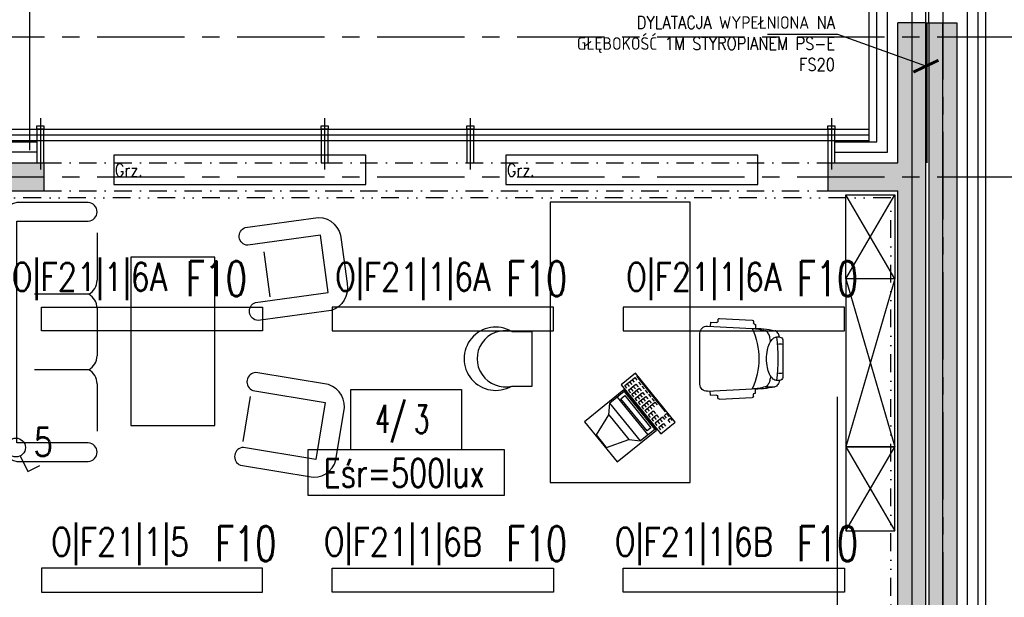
# Model space of a CAD drawing. Extents: x 41755 to 123924, y -112333 to 86187.
# Tile 142 of 256: x 101754 to 102457, y -51353 to -50941. Entities that reach past the tile are written whole.
import ezdxf
from ezdxf.enums import TextEntityAlignment as Align

# ---------------------------------------------------------------- set-up
doc = ezdxf.new("R2010")
doc.units = 0
doc.header["$LTSCALE"] = 50
for name, pattern in [('CENTER', [2, 1.25, -0.25, 0.25, -0.25]), ('CENTER2', [28.575, 19.05, -3.175, 3.175, -3.175]), ('DASHDOT', [1, 0.5, -0.25, 0, -0.25]), ('DASHED2', [0.375, 0.25, -0.125]), ('DIVIDE', [31.75, 12.7, -6.35, 0, -6.35, 0, -6.35])]:
    doc.linetypes.add(name, pattern=pattern)
doc.layers.get('0').update_dxf_attribs({"color": 101, "linetype": 'CONTINUOUS'})
for name, color, linetype in [('E-90', 6, 'CONTINUOUS'), ('E35', 6, 'CONTINUOUS'), ('Ins-co', 2, 'CONTINUOUS'), ('Ins-ppoz-opis', 240, 'CONTINUOUS'), ('Opis-pom', 6, 'CONTINUOUS'), ('Opis_pom_ramka', 6, 'CONTINUOUS'), ('Os-osie glowne', 1, 'CENTER'), ('Sc-beton', 7, 'CONTINUOUS'), ('Sc-beton-hatch', 86, 'CONTINUOUS'), ('Sc-cegla pustak-hatch', 8, 'CONTINUOUS'), ('Sc-izolacja term-styropian', 151, 'STYROPIAN-KA'), ('Sc-kamien', 31, 'CONTINUOUS'), ('Sc-nadproza kon', 5, 'DASHED2'), ('Sc-systemowe', 150, 'CONTINUOUS'), ('Sch-opis', 51, 'CONTINUOUS'), ('Suf-widok', 8, 'CONTINUOUS'), ('W-idok', 8, 'CONTINUOUS'), ('Wyp-meble', 155, 'CONTINUOUS')]:
    doc.layers.add(name, color=color, linetype=linetype)
doc.styles.add('KA wymiar', font='romans.shx', dxfattribs={"width": 0.6})
doc.styles.add('ROMANS', font='romans', dxfattribs={"width": 0.85})
doc.linetypes.add('BATTING', pattern='A,0.0001,-0.1,[134,ltypeshp.shx,S=0.1,R=0,X=-0.1,Y=0],-0.2,[134,ltypeshp.shx,S=0.1,R=180,X=0.1,Y=0],-0.1', length=0.4001)
doc.linetypes.add('STYROPIAN-KA', pattern='A,0.0001,-0.1,[135,ltypeshp.shx,S=0.1,R=0,X=-0.1,Y=0],0,[135,ltypeshp.shx,S=0.1,R=180,X=0.1,Y=0],-0.1', length=0.2001)
doc.linetypes.add('ZIGZAG', pattern='A,0.00254,-5.08,[131,ltypeshp.shx,S=5.08,R=0,X=-5.08,Y=0],-10.16,[131,ltypeshp.shx,S=5.08,R=180,X=5.08,Y=0],-5.08', length=20.32254)
doc.dimstyles.new('CHMIELNA', dxfattribs={"dimscale": 3.5, "dimtxt": 4, "dimasz": 1.5, "dimexe": 3, "dimexo": 0, "dimgap": 1, "dimtad": 1, "dimdec": 1, "dimrnd": 0.5, "dimzin": 12, "dimdsep": 46, "dimtxsty": 'ROMANS', "dimblk": 'DIMTICK', "dimcen": 0.09, "dimse1": 1, "dimse2": 1, "dimclrd": 143, "dimclrt": 53, "dimadec": 0, "dimazin": 0, "dimtfac": 1, "dimtdec": 1, "dimtix": 1, "dimtmove": 2, "dimatfit": 2, "dimldrblk": 'ARCHTICK', "dimfxl": 0, "dimtolj": 1, "dimtzin": 0, "dimarcsym": 0})

# ---------------------------------------------------------------- blocks, each defined once
blk = doc.blocks.new('DIMTICK')
for p, q in [((0, 1), (0, -1)), ((-1, 0), (1, 0))]:
    blk.add_line(p, q)
at = {"const_width": 0.141}
blk.add_lwpolyline([(0.707, 0.707), (-0.707, -0.707)], dxfattribs=at)
blk = doc.blocks.new('_gdfjjjjjjjjjjjjjjjjj')
at = {"linetype": 'CENTER2', "ltscale": 0.5}
blk.add_line((-31.83, 0), (4.8, 0), dxfattribs=at)
at = {"ltscale": 2, "flags": 128}
for points in [[(-24, -2.5), (-26.5, -2.5), (-26.5, 2.5), (-24, 2.5), (-24, -2.5)], [(-24, -2.5), (0, -2.5), (0, 2.5), (-24, 2.5)]]:
    blk.add_lwpolyline(points, dxfattribs=at)
blk = doc.blocks.new('_opis_pom_metka')
at = {"layer": 'Opis_pom_ramka'}
blk.add_lwpolyline([(-33.13, 0), (32.87, 0), (32.87, -36), (-33.13, -36)], close=True, dxfattribs=at)
at = {"style": 'KA wymiar', "width": 0.6}
blk.add_attdef('KO/', text='', height=16.8, dxfattribs=at).set_placement((3.45, -25.87), align=Align.RIGHT)
blk.add_attdef('NR', (3.8, -26.16), '', height=16.8, dxfattribs=at)
blk = doc.blocks.new('W046')
for p, q in [((0, 20.9), (0, 0)), ((56.2, 20.9), (56.2, 0)), ((0, 0), (56.2, 0))]:
    blk.add_line(p, q)
for centre, radius, start, end in [((28.1, 37.4), 32.6, 329.5569, 210.4431), ((28.1, 27.7), 28.9, 346.3666, 193.6334)]:
    blk.add_arc(centre, radius, start, end)
blk = doc.blocks.new('sof11_r')
for p, q in [((20.87, 36.93), (20.93, 35.93)), ((45.17, 39.11), (21.82, 37.98)), ((46.23, 38.16), (46.28, 37.16)), ((51.6, 36.44), (47.33, 36.22)), ((51.6, 36.44), (51.76, 33.45)), ((12.61, 30.34), (5.61, 30.34)), ((19.98, 34.88), (19.38, 34.85)), ((19.38, 34.85), (19.53, 31.85)), ((53.8, 33.56), (21.8, 31.85)), ((59.07, -7.89), (59.07, 28.56)), ((0, 23.76), (0, -3.09)), ((2, 25.76), (4.37, 25.76)), ((2, -5.09), (4.37, -5.09)), ((12.61, -9.66), (5.61, -9.66)), ((19.38, -14.18), (19.53, -11.18)), ((53.8, -12.88), (21.8, -11.18)), ((51.6, -15.77), (51.76, -12.78)), ((19.98, -14.21), (19.38, -14.18)), ((20.87, -16.26), (20.93, -15.26)), ((45.17, -18.43), (21.82, -17.31)), ((46.23, -17.49), (46.28, -16.49)), ((51.6, -15.77), (47.33, -15.54))]:
    blk.add_line(p, q)
for points in [[(2.23, 25.76, -0.030204), (2.78, 27.41, -0.097163), (4.32, 29.79, -0.203453), (5.61, 30.34, -0.203453)], [(8.71, 22.55, -0.01879), (8.95, 24.41, -0.054131), (9.78, 27.41, -0.097163), (11.32, 29.79, -0.203453), (12.61, 30.34, -0.203453)], [(4.37, -5.09, 0.184283), (6.75, -4.18, 0.102242), (9.43, -0.57, 0.061197), (10.93, 4.08, 0.047488), (11.52, 10.34, 0.047488), (10.93, 16.59, 0.061197), (9.43, 21.24, 0.102242), (6.75, 24.85, 0.184283), (4.37, 25.76, 0.184283)], [(2.23, -5.09, 0.030204), (2.78, -6.74, 0.097163), (4.32, -9.12, 0.203453), (5.61, -9.66, 0.203453)], [(8.71, -1.88, 0.01879), (8.95, -3.74, 0.054131), (9.78, -6.74, 0.097163), (11.32, -9.12, 0.203453), (12.61, -9.66, 0.203453)]]:
    blk.add_lwpolyline(points, format="xyb")
for centre, radius, start, end in [((19.93, 35.88), 1, 273.04478, 3.04478), ((21.87, 36.99), 1, 93.04478, 183.04478), ((45.23, 38.11), 1, 3.04478, 93.04478), ((47.28, 37.21), 1, 183.04478, 273.04478), ((18.77, -22.91), 54.85, 86.83081, 103.88055), ((21.41, 5.61), 26.24, 89.1562, 109.59965), ((68.33, 10.34), 51.27, 155.1826, 204.8174), ((54.07, 28.56), 5, 0, 93.04478), ((2, 23.76), 2, 90, 180), ((122.88, 10.34), 119.5, 172.58553, 187.41447), ((1.91, 14.05), 6.89, 73.91414, 106.08586), ((1.91, 6.62), 6.89, 253.91414, 286.08586), ((2, -3.09), 2, 180, 270), ((18.77, 43.58), 54.85, 256.11945, 273.16919), ((21.41, 15.06), 26.24, 250.40035, 270.8438), ((54.07, -7.89), 5, 266.95522, 0), ((19.93, -15.21), 1, 356.95522, 86.95522), ((21.87, -16.31), 1, 176.95522, 266.95522), ((45.23, -17.44), 1, 266.95522, 356.95522), ((47.28, -16.54), 1, 86.95522, 176.95522)]:
    blk.add_arc(centre, radius, start, end)
blk = doc.blocks.new('C003')
for p, q in [((16.69, 49.33), (11.11, 33.43)), ((28.12, 49.33), (16.69, 49.33)), ((28.12, 49.33), (33.7, 33.43)), ((11.11, 33.43), (4.99, 27.58)), ((11.11, 33.43), (33.7, 33.43)), ((33.7, 33.43), (39.82, 27.58)), ((4.99, 14.53), (4.99, 27.58)), ((39.82, 27.58), (4.99, 27.58)), ((39.82, 14.53), (39.82, 27.58)), ((4.99, 20.88), (39.82, 20.88)), ((4.99, 14.53), (39.82, 14.53))]:
    blk.add_line(p, q)
for points in [[(3.93, 13.95), (3.93, 50), (40.89, 50), (40.89, 13.95)], [(7.62, 19.57), (7.62, 15.91), (37.19, 15.91), (37.19, 19.57)], [(0, 13.07), (45, 13.07), (45, 0), (0, 0)]]:
    blk.add_lwpolyline(points, close=True)
for points in [[(4.5, 11.43), (2.12, 11.43), (2.12, 4.66), (4.5, 4.66)], [(2.12, 9.38), (4.52, 9.38)], [(2.12, 7.06), (4.52, 7.06)], [(8.69, 11.43), (6.31, 11.43), (6.31, 4.66), (8.69, 4.66)], [(6.31, 9.38), (8.71, 9.38)], [(6.31, 7.06), (8.71, 7.06)], [(12.34, 11.43), (9.96, 11.43), (9.96, 4.66), (12.34, 4.66)], [(9.96, 9.38), (12.36, 9.38)], [(9.96, 7.06), (12.36, 7.06)], [(16.17, 11.43), (13.8, 11.43), (13.8, 4.66), (16.17, 4.66)], [(13.8, 9.38), (16.2, 9.38)], [(13.8, 7.06), (16.2, 7.06)], [(19.83, 11.43), (17.45, 11.43), (17.45, 4.66), (19.83, 4.66)], [(17.45, 9.38), (19.85, 9.38)], [(17.45, 7.06), (19.85, 7.06)], [(23.66, 11.43), (21.28, 11.43), (21.28, 4.66), (23.66, 4.66)], [(21.28, 9.38), (23.68, 9.38)], [(21.28, 7.06), (23.68, 7.06)], [(27.22, 11.43), (24.84, 11.43), (24.84, 4.66), (27.22, 4.66)], [(24.84, 9.38), (27.24, 9.38)], [(24.84, 7.06), (27.24, 7.06)], [(31.32, 11.43), (28.94, 11.43), (28.94, 7.04), (31.32, 7.04)], [(28.94, 9.38), (31.34, 9.38)], [(34.89, 11.43), (32.51, 11.43), (32.51, 7.04), (34.89, 7.04)], [(32.51, 9.38), (34.91, 9.38)], [(38.81, 11.43), (36.43, 11.43), (36.43, 4.66), (38.81, 4.66)], [(36.43, 9.38), (38.83, 9.38)], [(36.43, 7.06), (38.83, 7.06)], [(42.82, 11.43), (40.44, 11.43), (40.44, 7.04), (42.82, 7.04)], [(40.44, 9.38), (42.84, 9.38)], [(2.12, 4.66), (2.12, 2.24), (4.52, 2.24)], [(2.13, 0.81), (34.83, 0.81)], [(6.32, 2.23), (8.81, 2.23)], [(10.06, 2.23), (12.55, 2.23)], [(13.89, 2.23), (16.39, 2.23)], [(17.54, 2.23), (20.04, 2.23)], [(21.38, 2.23), (23.87, 2.23)], [(24.84, 4.66), (24.84, 2.24), (27.24, 2.24)], [(38.86, 2.87), (36.39, 2.87), (36.39, 0.97), (38.86, 0.97)], [(42.85, 2.84), (40.44, 2.84), (40.44, 0.97), (42.81, 0.97)]]:
    blk.add_lwpolyline(points)
blk = doc.blocks.new('A$C59F8734F')
at = {"layer": 'Wyp-meble'}
for p, q in [((2562.84, 4862.13), (2597.84, 4922.13)), ((2597.84, 4862.13), (2562.84, 4922.13)), ((2028.02, 4895.02), (2028.02, 4861.1)), ((2562.84, 4862.13), (2597.84, 4742.13)), ((2597.84, 4862.13), (2562.84, 4742.13)), ((2028.02, 4841.14), (2028.02, 4807.23)), ((2028.02, 4787.27), (2028.02, 4753.35)), ((2562.84, 4682.13), (2597.84, 4742.13)), ((2562.84, 4742.13), (2597.84, 4682.13))]:
    blk.add_line(p, q, dxfattribs=at)
for points in [[(2021.64, 4731.8, 0.969502), (2021.64, 4744.97), (1970.59, 4744.97), (1970.59, 4903.4), (2021.64, 4903.4, 0.969502), (2021.64, 4916.57), (1970.59, 4916.57, 0.371033), (1957.04, 4899.41), (1957.04, 4748.96, 0.371033), (1970.59, 4731.8)], [(2187.53, 4893.24), (2135.58, 4886.1, -0.814277), (2133.83, 4898.83), (2186, 4906, -0.403655), (2202.26, 4889.99), (2206.56, 4858.71, -0.380123), (2195.13, 4839.56), (2142.96, 4832.38, -0.804356), (2141.18, 4845.33), (2193.04, 4852.46)], [(2184.22, 4733.2), (2132.49, 4741.82, 0.814277), (2130.37, 4729.14), (2182.32, 4720.49, 0.403655), (2199.03, 4736.03), (2204.22, 4767.17, 0.380123), (2193.34, 4786.64), (2141.4, 4795.3, 0.804356), (2139.25, 4782.41), (2190.89, 4773.81)]]:
    blk.add_lwpolyline(points, format="xyb", close=True, dxfattribs=at)
for points in [[(2351.74, 4716.84), (2451.74, 4716.84), (2451.74, 4916.84), (2351.74, 4916.84)], [(2562.84, 4922.13), (2597.84, 4922.13), (2597.84, 4862.13), (2562.84, 4862.13)], [(2052.18, 4877.52), (2052.18, 4757.52), (2112.18, 4757.52), (2112.18, 4877.52)], [(2562.84, 4742.13), (2597.84, 4742.13), (2597.84, 4862.13), (2562.84, 4862.13)], [(2562.84, 4682.13), (2597.84, 4682.13), (2597.84, 4742.13), (2562.84, 4742.13)]]:
    blk.add_lwpolyline(points, close=True, dxfattribs=at)
for points in [[(2147.02, 4881.48), (2151.45, 4849.28)], [(2022.04, 4851.12), (1983.36, 4851.12)], [(2022.04, 4797.25), (1983.36, 4797.25)], [(2132.3, 4746.1), (2137.64, 4778.16)]]:
    blk.add_lwpolyline(points, dxfattribs=at)
for centre, start, end in [((2016.61, 4861.16), 298.40278, 359.70383), ((2016.61, 4841.09), 0.29617, 61.59722), ((2016.61, 4807.28), 298.40278, 359.70383), ((2016.61, 4787.21), 0.29617, 61.59722)]:
    blk.add_arc(centre, 11.41, start, end, dxfattribs=at)
at = {"layer": 'Wyp-meble', "xscale": -1}
blk.add_blockref('sof11_r', (2517.72, 4794.75), dxfattribs=at)
at = {"layer": 'Wyp-meble', "xscale": 0.6929999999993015, "yscale": 0.6929999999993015, "zscale": 0.6930000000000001, "rotation": 90}
blk.add_blockref('W046', (2338.65, 4785.62), dxfattribs=at)
at = {"layer": 'Wyp-meble', "xscale": -1, "rotation": 129.1104293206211}
blk.add_blockref('C003', (2412.52, 4794.73), dxfattribs=at)

msp = doc.modelspace()

# ---------------------------------------------------------------- hatches: boundary and pattern name
at = {"layer": 'Sc-beton-hatch'}
h = msp.add_hatch(dxfattribs=at)
h.set_pattern_fill('ANSI33', color=256, style=0)
h.set_pattern_definition([(45, (48983.4185, 565.478), (-4.49012806, 4.49012806), []), (45, (48987.9087, 565.478), (-4.49012806, 4.49012806), [3.175, -1.5875])])
h.paths.add_polyline_path([(100470.966, -51043.233), (100410.966, -51043.233), (100410.966, -51103.233), (100430.966, -51103.233), (100430.966, -51063.233), (100470.966, -51063.233)])
h.paths.add_polyline_path([(100805.966, -51043.233), (100705.966, -51043.233), (100705.966, -51063.233), (100745.966, -51063.233), (100745.966, -51625.233), (100765.966, -51625.233), (100765.966, -51473.233), (101152.966, -51473.233), (101152.966, -51453.233), (100765.966, -51453.233), (100765.966, -51063.233), (100805.966, -51063.233)])
h.paths.add_polyline_path([(100430.966, -51374.233), (100410.966, -51374.233), (100410.966, -51474.233), (100430.966, -51474.233)])
h.paths.add_polyline_path([(101330.966, -51043.233), (101251.966, -51043.233), (101251.966, -51063.233), (101330.966, -51063.233)])
h.paths.add_polyline_path([(101770.966, -51043.233), (101670.966, -51043.233), (101670.966, -51063.233), (101710.966, -51063.233), (101710.966, -51262.233), (101730.966, -51262.233), (101730.966, -51063.233), (101770.966, -51063.233)])
h.paths.add_polyline_path([(101790.966, -51453.233), (101730.966, -51453.233), (101730.966, -51362.233), (101710.966, -51362.233), (101710.966, -51453.233), (101582.904, -51453.233), (101582.904, -51473.233), (101790.966, -51473.233)])
h.paths.add_polyline_path([(101482.904, -51453.233), (101252.966, -51453.233), (101252.966, -51473.233), (101482.904, -51473.233)])
h.paths.add_polyline_path([(101730.966, -51785.233), (101695.966, -51785.233), (101695.966, -51820.233), (101730.966, -51820.233)])
h.paths.add_polyline_path([(102400.966, -50943.233), (102380.966, -50943.233), (102380.966, -51043.233), (102330.966, -51043.233), (102330.966, -51063.233), (102380.966, -51063.233), (102380.966, -51453.233), (101890.966, -51453.233), (101890.966, -51473.233), (102380.966, -51473.233), (102380.966, -51873.233), (102400.966, -51873.233)])
h.paths.add_polyline_path([(102422.966, -50943.233), (102402.966, -50943.233), (102402.966, -51713.233), (102422.966, -51713.233)])
h.paths.add_polyline_path([(102400.966, -52143.233), (102380.966, -52143.233), (102380.966, -52213.233), (102400.966, -52213.233)])
h.paths.add_polyline_path([(102400.966, -52293.233), (102380.966, -52293.233), (102380.966, -52443.233), (101950.966, -52443.233), (101950.966, -52463.233), (102380.966, -52463.233), (102380.966, -52503.233), (102400.966, -52503.233)])
h.paths.add_polyline_path([(102400.966, -52603.233), (102380.966, -52603.233), (102380.966, -52643.233), (102400.966, -52643.233)])
h.paths.add_polyline_path([(102400.966, -52743.233), (102380.966, -52743.233), (102380.966, -53008.233), (102400.966, -53008.233)])
h.paths.add_polyline_path([(101730.966, -52443.233), (101710.966, -52443.233), (101710.966, -52463.233), (101710.966, -52758.233), (101690.966, -52758.233), (101690.966, -52778.233), (101730.966, -52778.233)])
h.paths.add_polyline_path([(101710.966, -52443.233), (101690.966, -52443.233), (101690.966, -52463.233), (101710.966, -52463.233)], flags=16)
h.paths.add_polyline_path([(101556.966, -52758.233), (101503.966, -52758.233), (101503.966, -52463.233), (101488.966, -52463.233), (101488.966, -52758.233), (101468.966, -52758.233), (101468.966, -52778.233), (101556.966, -52778.233)])
h.paths.add_polyline_path([(101556.966, -52443.233), (101468.966, -52443.233), (101468.966, -52463.233), (101556.966, -52463.233)])
h.paths.add_polyline_path([(101334.966, -52443.233), (101281.966, -52443.233), (101281.966, -52463.233), (101334.966, -52463.233)], flags=17)
h.paths.add_polyline_path([(101281.966, -52443.233), (100970.966, -52443.233), (100970.966, -51785.233), (100883.466, -51785.233), (100883.466, -51805.233), (100950.966, -51805.233), (100950.966, -52443.233), (100430.966, -52443.233), (100430.966, -52403.233), (100410.966, -52403.233), (100410.966, -52503.233), (100430.966, -52503.233), (100430.966, -52463.233), (100950.966, -52463.233), (100950.966, -52973.233), (100970.966, -52973.233), (100970.966, -52463.233), (101261.966, -52463.233), (101261.966, -52778.233), (101281.966, -52778.233), (101334.966, -52778.233), (101334.966, -52758.233), (101281.966, -52758.233)])
h.paths.add_polyline_path([(100783.466, -51785.233), (100765.966, -51785.233), (100765.966, -51780.233), (100745.966, -51780.233), (100745.966, -51785.233), (100430.966, -51785.233), (100430.966, -51765.233), (100410.966, -51765.233), (100410.966, -52003.233), (100430.966, -52003.233), (100430.966, -51805.233), (100783.466, -51805.233)])
h.paths.add_polyline_path([(100430.966, -52153.233), (100410.966, -52153.233), (100410.966, -52253.233), (100430.966, -52253.233)])
h.paths.add_polyline_path([(100430.966, -52653.233), (100410.966, -52653.233), (100410.966, -52850.233), (100430.966, -52850.233)], flags=17)
h.paths.add_polyline_path([(100430.966, -52940.233), (100410.966, -52940.233), (100410.966, -52983.233), (100430.966, -52983.233)])
h.paths.add_polyline_path([(101007.966, -53193.233), (100430.966, -53193.233), (100430.966, -53133.233), (100410.966, -53133.233), (100410.966, -53213.233), (101007.966, -53213.233)])
h.paths.add_polyline_path([(101770.966, -53193.233), (101157.966, -53193.233), (101157.966, -53213.233), (101710.966, -53213.233), (101710.966, -53445.233), (101730.966, -53445.233), (101730.966, -53213.233), (101770.966, -53213.233)])
h.paths.add_polyline_path([(102008.966, -53193.233), (101905.966, -53193.233), (101905.966, -53213.233), (102008.966, -53213.233)])
h.paths.add_polyline_path([(102227.966, -53193.233), (102133.966, -53193.233), (102133.966, -53213.233), (102227.966, -53213.233)])
h.paths.add_polyline_path([(102400.966, -53158.233), (102380.966, -53158.233), (102380.966, -53193.233), (102332.966, -53193.233), (102332.966, -53213.233), (102380.966, -53213.233), (102380.966, -53818.233), (102400.966, -53818.233)])
h.paths.add_polyline_path([(101730.966, -53545.233), (101710.966, -53545.233), (101710.966, -53740.233), (101730.966, -53740.233)])
h.paths.add_polyline_path([(101730.966, -53840.233), (101710.966, -53840.233), (101710.966, -53943.233), (101297.571, -53943.233, -0.1551034), (101300.811, -53953.425, -0.1483474), (101297.835, -53963.233), (101710.966, -53963.233), (101710.966, -54023.233), (101730.966, -54023.233)])
h.paths.add_polyline_path([(101297.571, -53943.233), (101295.705, -53943.233), (101295.705, -53963.233), (101297.835, -53963.233, 0.1483474), (101300.811, -53953.425, 0.1551034)])
h.paths.add_polyline_path([(101270.705, -53943.233), (101268.745, -53943.233, 0.1551034), (101265.506, -53953.425, 0.1483474), (101268.481, -53963.233), (101270.705, -53963.233)])
h.paths.add_polyline_path([(101268.745, -53943.233), (101201.966, -53943.233), (101201.966, -53963.233), (101268.481, -53963.233, -0.1483474), (101265.506, -53953.425, -0.1551034)])
h.paths.add_polyline_path([(100980.966, -53943.233), (100970.966, -53943.233), (100930.966, -53943.233), (100930.966, -53968.233), (100970.966, -53968.233), (100980.966, -53968.233)])
h.paths.add_polyline_path([(100490.966, -53943.233), (100410.966, -53943.233), (100410.966, -53963.233), (100490.966, -53963.233)])
h.paths.add_polyline_path([(100530.966, -54448.233), (100510.966, -54448.233), (100510.966, -54481.233), (100530.966, -54481.233)])
h.paths.add_polyline_path([(101773.966, -54593.233), (101730.966, -54593.233), (101730.966, -54503.233), (101710.966, -54503.233), (101710.966, -54593.233), (100530.966, -54593.233), (100530.966, -54578.233), (100510.966, -54578.233), (100510.966, -54593.233), (100270.966, -54593.233), (100270.966, -54618.233), (101773.966, -54618.233)])
h.paths.add_polyline_path([(100220.966, -54593.233), (100170.966, -54593.233), (100170.966, -54618.233), (100220.966, -54618.233)])
h.paths.add_polyline_path([(100120.966, -54593.233), (100070.966, -54593.233), (100070.966, -54618.233), (100120.966, -54618.233)])
h.paths.add_polyline_path([(100020.966, -54593.233), (99970.966, -54593.233), (99970.966, -54618.233), (100020.966, -54618.233)])
h.paths.add_polyline_path([(99920.966, -54593.233), (99880.966, -54593.233), (99880.966, -55500.233), (99980.966, -55500.233), (99980.966, -55515.233), (100000.966, -55515.233), (100000.966, -55480.233), (99900.966, -55480.233), (99900.966, -54618.233), (99920.966, -54618.233)])
h.paths.add_polyline_path([(100585.966, -55633.233), (100000.966, -55633.233), (100000.966, -55615.233), (99980.966, -55615.233), (99980.966, -55633.233), (99780.966, -55633.233), (99780.966, -55988.233), (100510.966, -55988.233), (100510.966, -56028.233), (100530.966, -56028.233), (100530.966, -55988.233), (100582.966, -55988.233), (100582.966, -55968.233), (100530.966, -55968.233), (100530.966, -55813.233), (100510.966, -55813.233), (100510.966, -55968.233), (99800.966, -55968.233), (99800.966, -55653.233), (100510.966, -55653.233), (100510.966, -55663.233), (100530.966, -55663.233), (100530.966, -55653.233), (100585.966, -55653.233)])
h.paths.add_polyline_path([(101310.966, -55968.233), (100810.966, -55968.233), (100810.966, -55880.233), (100790.966, -55880.233), (100790.966, -55968.233), (100737.966, -55968.233), (100737.966, -55988.233), (100790.966, -55988.233), (100790.966, -56028.233), (100810.966, -56028.233), (100810.966, -55988.233), (101310.966, -55988.233)])
h.paths.add_polyline_path([(101490.966, -55633.233), (100735.966, -55633.233), (100735.966, -55653.233), (101490.966, -55653.233)])
h.paths.add_polyline_path([(101777.966, -55968.233), (101730.966, -55968.233), (101730.966, -55853.733), (101710.966, -55853.733), (101710.966, -55968.233), (101590.966, -55968.233), (101590.966, -55988.233), (101777.966, -55988.233)])
h.paths.add_polyline_path([(101802.966, -55963.233), (101777.966, -55963.233), (101777.966, -55988.233), (101802.966, -55988.233)])
h.paths.add_polyline_path([(101730.966, -55128.233), (101710.966, -55128.233), (101710.966, -55723.733), (101730.966, -55723.733)])
h.paths.add_polyline_path([(101953.466, -55963.233), (101928.466, -55963.233), (101928.466, -55988.233), (101953.466, -55988.233)])
h.paths.add_polyline_path([(102103.466, -55963.233), (102078.466, -55963.233), (102078.466, -55988.233), (102103.466, -55988.233)])
h.paths.add_polyline_path([(102253.466, -55963.233), (102228.466, -55963.233), (102228.466, -55988.233), (102253.466, -55988.233)])
h.paths.add_polyline_path([(102365.966, -55968.233), (102320.966, -55968.233), (102320.966, -55988.233), (102365.966, -55988.233)])
h.paths.add_polyline_path([(102400.966, -55953.233), (102365.966, -55953.233), (102365.966, -55988.233), (102400.966, -55988.233)])
h.paths.add_polyline_path([(102400.966, -55891.233), (102380.966, -55891.233), (102380.966, -55953.233), (102400.966, -55953.233)])
h.paths.add_polyline_path([(102400.966, -55815.733), (102375.966, -55815.733), (102375.966, -55840.733), (102400.966, -55840.733)])
h.paths.add_polyline_path([(102400.966, -55665.733), (102375.966, -55665.733), (102375.966, -55690.733), (102400.966, -55690.733)])
h.paths.add_polyline_path([(102400.966, -55515.733), (102375.966, -55515.733), (102375.966, -55540.733), (102400.966, -55540.733)])
h.paths.add_polyline_path([(102400.966, -55365.733), (102375.966, -55365.733), (102375.966, -55390.733), (102400.966, -55390.733)])
h.paths.add_polyline_path([(102400.966, -55240.733), (102380.966, -55240.733), (102380.966, -55260.733), (102400.966, -55260.733)])
h.paths.add_polyline_path([(102400.966, -55215.733), (102375.966, -55215.733), (102375.966, -55240.733), (102400.966, -55240.733)])
h.paths.add_polyline_path([(102400.966, -55033.233), (102380.966, -55033.233), (102380.966, -55215.733), (102400.966, -55215.733)])
h.paths.add_polyline_path([(102400.966, -54833.233), (102365.966, -54833.233), (102365.966, -54798.233), (102345.966, -54798.233), (102345.966, -54853.233), (102380.966, -54853.233), (102380.966, -54883.233), (102400.966, -54883.233)])
h.paths.add_polyline_path([(102365.966, -54537.733), (102345.966, -54537.733), (102345.966, -54593.233), (101908.966, -54593.233), (101908.966, -54618.233), (102345.966, -54618.233), (102345.966, -54648.233), (102365.966, -54648.233), (102365.966, -54618.233)])
h.paths.add_polyline_path([(101730.966, -54128.233), (101710.966, -54128.233), (101710.966, -54353.233), (101730.966, -54353.233)])
h.paths.add_polyline_path([(102365.966, -54131.233), (102400.966, -54131.233), (102400.966, -54088.233), (102380.966, -54088.233), (102380.966, -54111.233), (102345.966, -54111.233), (102345.966, -54417.733), (102365.966, -54417.733)])
h.paths.add_polyline_path([(102400.966, -53918.233), (102380.966, -53918.233), (102380.966, -53988.233), (102400.966, -53988.233)])
at = {"layer": 'Sc-cegla pustak-hatch'}
h = msp.add_hatch(dxfattribs=at)
h.set_pattern_fill('ANSI32', color=256, scale=0.5, angle=90, style=0)
h.set_pattern_definition([(135, (48983.4185, 565.478), (-3.36759605, -3.36759605), []), (135, (48983.4185, 567.723), (-3.36759605, -3.36759605), [])])
h.paths.add_polyline_path([(100430.966, -51745.233), (100410.966, -51745.233), (100410.966, -51765.233), (100430.966, -51765.233)])
h.paths.add_polyline_path([(101330.966, -51063.233), (101312.966, -51063.233), (101312.966, -51262.233), (101330.966, -51262.233)])
h.paths.add_polyline_path([(101455.966, -51382.233), (101330.966, -51382.233), (101330.966, -51362.233), (101312.966, -51362.233), (101312.966, -51453.233), (101330.966, -51453.233), (101330.966, -51400.233), (101437.966, -51400.233), (101437.966, -51453.233), (101455.966, -51453.233)])
h.paths.add_polyline_path([(102049.966, -51473.233), (102031.966, -51473.233), (102031.966, -51525.233), (101968.966, -51525.233), (101968.966, -51473.233), (101950.966, -51473.233), (101950.966, -51548.233), (101968.966, -51548.233), (101968.966, -51543.233), (102049.966, -51543.233)])
h.paths.add_polyline_path([(101968.966, -51648.233), (101950.966, -51648.233), (101950.966, -52323.233), (101968.966, -52323.233), (101968.966, -52193.233), (102380.966, -52193.233), (102380.966, -52175.233), (101968.966, -52175.233)])
h.paths.add_polyline_path([(101968.966, -52463.233), (101950.966, -52463.233), (101950.966, -52543.233), (101968.966, -52543.233)])
h.paths.add_polyline_path([(101968.966, -52423.233), (101950.966, -52423.233), (101950.966, -52443.233), (101968.966, -52443.233)])
h.paths.add_polyline_path([(101968.966, -52643.233), (101950.966, -52643.233), (101950.966, -52973.233), (101968.966, -52973.233), (101968.966, -52946.233), (102050.966, -52946.233), (102050.966, -52954.233), (102042.966, -52954.233), (102042.966, -52973.233), (102380.966, -52973.233), (102380.966, -52955.233), (102060.966, -52955.233), (102060.966, -52928.233), (101968.966, -52928.233)])
h.paths.add_polyline_path([(101279.966, -52945.233), (101261.966, -52945.233), (101261.966, -52955.233), (101078.966, -52955.233), (101078.966, -52687.233), (101060.966, -52687.233), (101060.966, -52955.233), (100970.966, -52955.233), (100970.966, -52973.233), (101261.966, -52973.233), (101261.966, -53015.733), (101279.966, -53015.733)])
h.paths.add_polyline_path([(101279.966, -52778.233), (101261.966, -52778.233), (101261.966, -52845.233), (101279.966, -52845.233)])
h.paths.add_polyline_path([(100950.966, -52955.233), (100925.966, -52955.233), (100925.966, -52973.233), (100950.966, -52973.233)])
h.paths.add_polyline_path([(100825.966, -52955.233), (100430.966, -52955.233), (100430.966, -52973.233), (100825.966, -52973.233)])
h.paths.add_polyline_path([(100428.966, -53213.233), (100410.966, -53213.233), (100410.966, -53333.233), (100428.966, -53333.233)])
h.paths.add_polyline_path([(100428.966, -53483.233), (100410.966, -53483.233), (100410.966, -53548.233), (100428.966, -53548.233)])
h.paths.add_polyline_path([(100428.966, -53698.233), (100410.966, -53698.233), (100410.966, -53763.233), (100428.966, -53763.233)])
h.paths.add_polyline_path([(100428.966, -53913.233), (100410.966, -53913.233), (100410.966, -53943.233), (100428.966, -53943.233)])
h.paths.add_polyline_path([(100428.966, -53963.233), (100410.966, -53963.233), (100410.966, -53978.233), (100428.966, -53978.233)])
h.paths.add_polyline_path([(100428.966, -54128.233), (100410.966, -54128.233), (100410.966, -54193.233), (100428.966, -54193.233)])
h.paths.add_polyline_path([(100428.966, -54343.233), (100410.966, -54343.233), (100410.966, -54466.233), (100510.966, -54466.233), (100510.966, -54448.233), (100428.966, -54448.233)])
h.paths.add_polyline_path([(101335.966, -54321.233), (101279.966, -54321.233), (101279.966, -53970.786, -0.2026768), (101268.481, -53963.233), (101261.966, -53963.233), (101261.966, -54339.233), (101335.966, -54339.233)])
h.paths.add_polyline_path([(101710.966, -54321.233), (101510.966, -54321.233), (101510.966, -53963.233), (101492.966, -53963.233), (101492.966, -54321.233), (101435.966, -54321.233), (101435.966, -54339.233), (101710.966, -54339.233)])
h.paths.add_polyline_path([(101710.966, -53645.233), (101352.966, -53645.233), (101352.966, -53562.233), (101279.966, -53562.233), (101279.966, -53213.233), (101261.966, -53213.233), (101261.966, -53943.233), (101268.745, -53943.233, -0.1958107), (101279.966, -53936.063), (101279.966, -53580.233), (101334.966, -53580.233), (101334.966, -53943.233), (101352.966, -53943.233), (101352.966, -53663.233), (101710.966, -53663.233)])
h.paths.add_polyline_path([(101279.966, -53936.063, 0.1514484), (101270.705, -53940.913), (101279.966, -53940.913)], flags=17)
h.paths.add_polyline_path([(101279.966, -53940.913), (101270.705, -53940.913), (101270.705, -53943.233), (101279.966, -53943.233)], flags=17)
h.paths.add_polyline_path([(101490.966, -54618.233), (101472.966, -54618.233), (101472.966, -54648.233), (101490.966, -54648.233)])
h.paths.add_polyline_path([(101490.966, -54798.233), (101472.966, -54798.233), (101472.966, -55633.233), (101490.966, -55633.233)])
h.paths.add_polyline_path([(101773.966, -55128.233), (101730.966, -55128.233), (101730.966, -55146.233), (101773.966, -55146.233)])
h.paths.add_polyline_path([(102180.966, -55128.233), (101968.966, -55128.233), (101950.966, -55128.233), (101923.966, -55128.233), (101923.966, -55146.233), (102180.966, -55146.233)])
h.paths.add_polyline_path([(101968.966, -54853.233), (102190.966, -54853.233), (102190.966, -54835.233), (101950.966, -54835.233), (101950.966, -55128.233), (101968.966, -55128.233)])
h.paths.add_polyline_path([(102345.966, -54835.233), (102290.966, -54835.233), (102290.966, -54853.233), (102345.966, -54853.233)])
h.paths.add_polyline_path([(101968.966, -54453.233), (101950.966, -54453.233), (101950.966, -54593.233), (101968.966, -54593.233)])
h.paths.add_polyline_path([(101968.966, -54129.233), (102345.966, -54129.233), (102345.966, -54111.233), (101968.966, -54111.233), (101968.966, -53840.233), (101950.966, -53840.233), (101950.966, -54353.233), (101968.966, -54353.233)])
h.paths.add_polyline_path([(102380.966, -53645.233), (101995.966, -53645.233), (101995.966, -53553.233), (101968.966, -53553.233), (101968.966, -53531.233), (101950.966, -53531.233), (101950.966, -53571.233), (101977.966, -53571.233), (101977.966, -53645.233), (101950.966, -53645.233), (101950.966, -53740.233), (101968.966, -53740.233), (101968.966, -53663.233), (102380.966, -53663.233)])
h.paths.add_polyline_path([(101968.966, -53213.233), (101950.966, -53213.233), (101950.966, -53441.233), (101968.966, -53441.233)])
h.paths.add_polyline_path([(101279.966, -53150.733), (101261.966, -53150.733), (101261.966, -53193.233), (101279.966, -53193.233)])

# ---------------------------------------------------------------- linework, layer by layer
msp.add_lwpolyline([(102337.611, -51210.233), (102337.611, -56365.878)])
at = {"layer": 'E35'}
for p, q in [((101754.04, -51252.574), (101759.566, -51263.61)), ((101759.566, -51263.61), (101768.102, -51259.336))]:
    msp.add_line(p, q, dxfattribs=at)
for points in [[(101927.192, -51163.233), (101769.192, -51163.233), (101769.192, -51146.233), (101927.192, -51146.233)], [(101976.966, -51163.233), (102134.966, -51163.233), (102134.966, -51146.233), (101976.966, -51146.233)], [(102184.74, -51163.233), (102342.74, -51163.233), (102342.74, -51146.233), (102184.74, -51146.233)], [(101927.192, -51332.693), (101769.192, -51332.693), (101769.192, -51349.693), (101927.192, -51349.693)], [(101976.966, -51332.693), (102134.966, -51332.693), (102134.966, -51349.693), (101976.966, -51349.693)], [(102184.74, -51332.693), (102342.74, -51332.693), (102342.74, -51349.693), (102184.74, -51349.693)]]:
    msp.add_lwpolyline(points, close=True, dxfattribs=at)
at = {"layer": 'E35', "linetype": 'Continuous', "ltscale": 0.3}
msp.add_lwpolyline([(101959.598, -51280.559), (102099.931, -51280.559), (102099.931, -51248.28), (101959.598, -51248.28)], close=True, dxfattribs=at)
at = {"layer": 'E35'}
msp.add_circle((101751.018, -51246.539), 6.75, dxfattribs=at)
at = {"layer": 'Ins-co'}
for points in [[(101820.966, -51037.8), (101820.966, -51058.8), (102000.966, -51058.8), (102000.966, -51037.8)], [(102100.966, -51037.8), (102100.966, -51058.8), (102280.966, -51058.8), (102280.966, -51037.8)]]:
    msp.add_lwpolyline(points, close=True, dxfattribs=at)
at = {"layer": 'Ins-ppoz-opis', "linetype": 'ZIGZAG', "ltscale": 0.038}
for points in [[(102390.966, -50943.233), (102390.966, -51873.233)], [(102412.966, -51814.733), (102412.966, -50943.233)]]:
    msp.add_lwpolyline(points, dxfattribs=at)
at = {"layer": 'Os-osie glowne'}
for points in [[(102390.966, -50521.233), (102390.966, -56498.233)], [(102412.966, -50521.233), (102412.966, -56498.233)], [(99508.966, -50953.233), (111775.966, -50953.233)], [(99508.966, -51053.233), (111775.966, -51053.233)]]:
    msp.add_lwpolyline(points, dxfattribs=at)
at = {"layer": 'Sc-beton'}
for points in [[(102380.966, -51043.233), (102380.966, -50943.233)], [(102400.966, -50943.233), (102380.966, -50943.233)], [(102400.966, -51873.233), (102400.966, -50943.233)], [(102402.966, -50943.233), (102402.966, -51713.233)], [(102402.966, -50943.233), (102422.966, -50943.233)], [(102422.966, -50943.233), (102422.966, -51713.233)], [(101670.966, -51043.233), (101770.966, -51043.233)], [(101770.966, -51043.233), (101770.966, -51063.233)], [(102330.966, -51043.233), (102330.966, -51063.233)], [(102330.966, -51043.233), (102380.966, -51043.233)], [(101730.966, -51063.233), (101770.966, -51063.233)], [(102330.966, -51063.233), (102380.966, -51063.233)], [(102380.966, -51453.233), (102380.966, -51063.233)]]:
    msp.add_lwpolyline(points, dxfattribs=at)
at = {"layer": 'Sc-izolacja term-styropian', "linetype": 'ByBlock'}
for p, q in [((101675.966, -51028.233), (101765.966, -51028.233)), ((101765.966, -51028.233), (101765.966, -51043.233))]:
    msp.add_line(p, q, dxfattribs=at)
for points in [[(102365.966, -51028.233), (102365.966, -50928.233)], [(102400.966, -50943.233), (102400.966, -50928.233)], [(102402.966, -50943.233), (102402.966, -50928.233)], [(102437.966, -50928.233), (102437.966, -51728.233)], [(102400.966, -50943.233), (102402.966, -50943.233)], [(102335.966, -51043.233), (102335.966, -51028.233)], [(102335.966, -51028.233), (102365.966, -51028.233)]]:
    msp.add_lwpolyline(points, dxfattribs=at)
at = {"layer": 'Sc-izolacja term-styropian', "linetype": 'BATTING', "ltscale": 0.35}
for points in [[(102373.466, -51035.733), (102373.466, -50935.733)], [(102430.466, -50935.733), (102430.466, -51713.233)], [(101765.966, -51035.733), (101675.966, -51035.733)], [(102335.966, -51035.733), (102373.466, -51035.733)]]:
    msp.add_lwpolyline(points, dxfattribs=at)
at = {"layer": 'Sc-izolacja term-styropian', "linetype": 'ZIGZAG', "ltscale": 0.004}
msp.add_lwpolyline([(102401.966, -51043.233), (102401.966, -50943.233)], dxfattribs=at)
at = {"layer": 'Sc-kamien'}
for points in [[(102360.466, -51028.233), (102360.466, -50922.733)], [(102443.466, -50922.733), (102443.466, -51733.733)]]:
    msp.add_lwpolyline(points, dxfattribs=at)
at = {"layer": 'Sc-nadproza kon', "linetype": 'DASHDOT', "ltscale": 0.5}
for points in [[(101770.966, -51043.233), (102330.966, -51043.233)], [(101770.966, -51063.233), (102330.966, -51063.233)]]:
    msp.add_lwpolyline(points, dxfattribs=at)
at = {"layer": 'Sc-systemowe', "ltscale": 2}
for points in [[(100386.966, -51019.233), (102360.466, -51019.233)], [(100390.966, -51023.233), (102360.466, -51023.233)], [(100394.966, -51027.233), (102360.466, -51027.233)]]:
    msp.add_lwpolyline(points, dxfattribs=at)
at = {"layer": 'Suf-widok', "linetype": 'DIVIDE', "ltscale": 0.02}
msp.add_lwpolyline([(101735.966, -51068.233), (101735.966, -51448.233), (102375.966, -51448.233), (102375.966, -51068.233)], close=True, dxfattribs=at)
at = {"layer": 'W-idok'}
msp.add_lwpolyline([(101760.966, -51034.233), (101760.966, -50896.433, 0.006925), (102024.185, -50855.004), (102012.129, -50775.903, -0.0456024), (100280.966, -50912.914), (100280.966, -51835.233), (100395.966, -51835.233)], format="xyb", dxfattribs=at)
msp.add_arc((100396.994, -41373.619), 9570, 269.4849421, 279.5641734, dxfattribs=at)

# ---------------------------------------------------------------- block references
msp.add_blockref('A$C59F8734F', (99780.966, -55988.233))
at = {"layer": 'Opis-pom'}
ref = msp.add_blockref('_opis_pom_metka', (102029.917, -51205.08), dxfattribs=dict(at, xscale=1.2, yscale=1.2, zscale=1.2))
ref.add_attrib('KO/', '4/', dxfattribs={"layer": '0', "height": 20.16, "style": 'KA wymiar', "width": 0.6}).set_placement((102029.538, -51236.121), align=Align.RIGHT)
ref.add_attrib('NR', '3', (102035.625, -51236.477), dxfattribs={"layer": '0', "height": 20.16, "style": 'KA wymiar', "width": 0.6})
at = {"layer": 'Sc-systemowe', "ltscale": 2, "rotation": 270}
for p in [(101768.466, -51043.233), (101971.466, -51043.233), (102075.466, -51043.233), (102333.466, -51043.233)]:
    msp.add_blockref('_gdfjjjjjjjjjjjjjjjjj', p, dxfattribs=at)

# ---------------------------------------------------------------- texts
at = {"layer": 'E-90', "style": 'ROMANS'}
for s, rotation, width, p in [('O|F21|1|6A', 360, 0.8, (101803.431, -51126.056)), ('O|F21|1|6A', 0, 0.8, (102034.405, -51126.056)), ('O|F21|1|6A', 0, 0.8, (102242.178, -51126.056)), ('5', 360, 0.8, (101770.497, -51242.579)), ('Eśr=500lux', 360, 0.75, (102028.254, -51264.712)), ('O|F21|1|5', 0, 0.8, (101825.383, -51315.227)), ('O|F21|1|6B', 360, 0.8, (102027.399, -51315.227)), ('O|F21|1|6B', 360, 0.8, (102235.172, -51315.227))]:
    msp.add_text(s, height=20, rotation=rotation, dxfattribs=dict(at, width=width)).set_placement(p, align=Align.MIDDLE)
at = {"layer": 'E35', "style": 'ROMANS', "width": 0.7}
for p in [(101894.172, -51126.056), (102122.964, -51126.056), (102330.737, -51126.056), (101915.19, -51315.227), (102122.964, -51315.227), (102330.737, -51315.227)]:
    msp.add_text('F10', height=25, dxfattribs=at).set_placement(p, align=Align.MIDDLE)
at = {"layer": 'Ins-co', "char_height": 9, "width": 203.76147, "attachment_point": 3, "style": 'ROMANS'}
for insert in [(101841.576, -51043.951), (102121.576, -51043.951)]:
    msp.add_mtext('Grz.', dxfattribs=dict(at, insert=insert))
at = {"layer": 'Sch-opis', "insert": (102336.004, -50938.572), "char_height": 9, "width": 203.76147, "attachment_point": 3, "style": 'ROMANS'}
msp.add_mtext('DYLATACJA WYPEŁNIONA NA GŁĘBOKOŚĆ 1M STYROPIANEM PS-E FS20', dxfattribs=at)

# ---------------------------------------------------------------- leaders
at = {"layer": 'Sch-opis'}
msp.add_leader([(102400.966, -50974.26), (102338.011, -50951.639), (102287.726, -50951.639)], dimstyle='CHMIELNA', override={"dimasz": 4, "dimgap": 1, "dimtad": 0}, dxfattribs=at)

doc.saveas('drawing.dxf')
